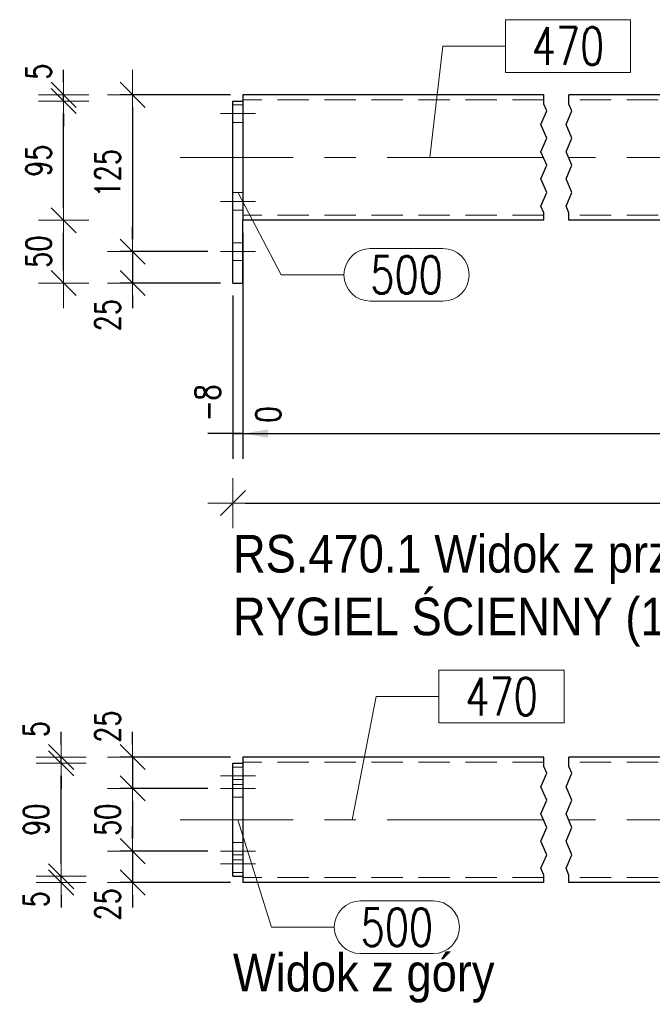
# Model space of a CAD drawing. Header units: millimetres. Extents: x -877 to 135, y 14151 to 14821.
# Tile 33 of 46: x -202 to -151, y 14548 to 14626. Entities that reach past the tile are written whole.
import ezdxf

# ---------------------------------------------------------------- set-up
doc = ezdxf.new("R2010")
doc.units = ezdxf.units.MM
doc.header["$LTSCALE"] = 10
doc.linetypes.add('HIDDEN', pattern=[0.375, 0.25, -0.125])
doc.linetypes.add('MITTE', pattern=[2, 1.25, -0.25, 0.25, -0.25])
doc.layers.get('Defpoints').update_dxf_attribs({"color": 1})
for name, color, linetype, lineweight in [('PS_DIM', 4, 'Continuous', 13), ('PS_Hidden', 2, 'HIDDEN', 9), ('PS_Mid', 5, 'MITTE', 15), ('PS_Pos', 1, 'Continuous', 15), ('PS_Shape', 161, 'Continuous', 30), ('PS_SOLID', 7, 'Continuous', 30), ('PS_TEXT', 3, 'Continuous', 18)]:
    doc.layers.add(name, color=color, linetype=linetype, lineweight=lineweight)
doc.styles.add('gil', font='txt', dxfattribs={"width": 0.9})
doc.styles.add('simplex', font='simplex.shx', dxfattribs={"width": 0.75})
doc.dimstyles.new('1_10_GŁ_DS1-LS10', dxfattribs={"dimtxt": 2, "dimasz": 2, "dimexe": 2, "dimexo": 1, "dimgap": 1, "dimtad": 1, "dimjust": 4, "dimdec": 0, "dimlfac": 10, "dimtxsty": 'simplex', "dimblk1": 'NONE', "dimsah": 1, "dimcen": 2, "dimclrd": 256, "dimclre": 256, "dimclrt": 3, "dimadec": 1, "dimazin": 0, "dimtfac": 1, "dimtdec": 0, "dimtmove": 2, "dimatfit": 3, "dimfxl": 1, "dimarcsym": 0})
doc.dimstyles.new('1_10_PRZ', dxfattribs={"dimtxt": 2, "dimasz": 1, "dimexe": 2, "dimexo": 5, "dimgap": 1, "dimtad": 1, "dimdec": 0, "dimlfac": 10, "dimtxsty": 'simplex', "dimblk": 'dimznak', "dimcen": 2, "dimse1": 1, "dimse2": 1, "dimclrt": 3, "dimadec": 1, "dimazin": 0, "dimtfac": 1, "dimtdec": 0, "dimtix": 1, "dimtmove": 2, "dimatfit": 3, "dimldrblk": 'dim-grot', "dimfxl": 1, "dimarcsym": 0})
doc.dimstyles.new('1_10_PRZ_DS1-LS10', dxfattribs={"dimtxt": 2, "dimasz": 1, "dimexe": 2, "dimexo": 5, "dimgap": 1, "dimtad": 1, "dimdec": 0, "dimlfac": 10, "dimtxsty": 'simplex', "dimblk": 'dimznak', "dimcen": 2, "dimse1": 1, "dimse2": 1, "dimclrt": 3, "dimadec": 1, "dimazin": 0, "dimtfac": 1, "dimtdec": 0, "dimtix": 1, "dimtmove": 2, "dimatfit": 3, "dimldrblk": 'dim-grot', "dimfxl": 1, "dimarcsym": 0})
doc.dimstyles.new('1_10_SC', dxfattribs={"dimtxt": 2, "dimasz": 1, "dimexe": 1, "dimexo": 1, "dimgap": 1, "dimtad": 1, "dimdec": 0, "dimlfac": 10, "dimtxsty": 'simplex', "dimblk": 'dimznak', "dimcen": 2, "dimclrd": 256, "dimclre": 256, "dimclrt": 3, "dimadec": 1, "dimazin": 0, "dimtfac": 1, "dimtdec": 0, "dimtix": 1, "dimtmove": 2, "dimatfit": 3, "dimldrblk": 'dim-grot', "dimfxl": 1, "dimarcsym": 0})
doc.dimstyles.new('średnice', dxfattribs={"dimtxt": 2, "dimasz": 2.5, "dimexe": 1, "dimexo": 1, "dimgap": 1, "dimtad": 1, "dimdec": 0, "dimlfac": 10, "dimtxsty": 'simplex', "dimcen": 2, "dimclrd": 256, "dimclre": 256, "dimclrt": 3, "dimadec": 1, "dimazin": 0, "dimtfac": 1, "dimtdec": 0, "dimtix": 1, "dimtmove": 1, "dimatfit": 0, "dimfxl": 1, "dimarcsym": 0})

# ---------------------------------------------------------------- blocks, each defined once
blk = doc.blocks.new('*D499')
at = {"layer": 'Defpoints', "color": 0, "transparency": 16777216}
for p in [(-184.061, 14610.247), (-184.861, 14605.247), (-184.061, 14593.247)]:
    blk.add_point(p, dxfattribs=at)
at = {"layer": 'PS_DIM', "lineweight": -2, "transparency": 16777216}
for p, q in [((-184.061, 14609.247), (-184.061, 14591.247)), ((-184.861, 14604.247), (-184.861, 14591.247)), ((-184.861, 14593.247), (-186.861, 14593.247)), ((-184.861, 14593.247), (-184.061, 14593.247)), ((-182.061, 14593.247), (-180.061, 14593.247))]:
    blk.add_line(p, q, dxfattribs=at)
at = {"layer": 'PS_DIM', "transparency": 16777216}
blk.add_solid([(-182.061, 14593.58), (-182.061, 14592.914), (-184.061, 14593.247)], dxfattribs=at)
at = {"layer": 'PS_DIM', "color": 3, "transparency": 16777216, "insert": (-186.881, 14595.696), "char_height": 2, "attachment_point": 5, "rotation": 90, "style": 'simplex'}
blk.add_mtext('-8', dxfattribs=at)
blk = doc.blocks.new('_None')
blk = doc.blocks.new('*D500')
at = {"layer": 'Defpoints', "color": 0, "transparency": 16777216}
for p in [(-184.061, 14610.247), (-184.061, 14605.247), (-184.061, 14593.247)]:
    blk.add_point(p, dxfattribs=at)
at = {"layer": 'PS_DIM', "lineweight": -2, "transparency": 16777216}
for p, q in [((-184.061, 14609.247), (-184.061, 14591.247)), ((-184.061, 14604.247), (-184.061, 14591.247)), ((-184.061, 14593.247), (-186.061, 14593.247)), ((-182.061, 14593.247), (-180.061, 14593.247))]:
    blk.add_line(p, q, dxfattribs=at)
at = {"layer": 'PS_DIM', "transparency": 16777216}
blk.add_solid([(-182.061, 14593.58), (-182.061, 14592.914), (-184.061, 14593.247)], dxfattribs=at)
at = {"layer": 'PS_DIM', "color": 3, "transparency": 16777216, "insert": (-182.041, 14594.767), "char_height": 2, "attachment_point": 5, "rotation": 90, "style": 'simplex'}
blk.add_mtext('0', dxfattribs=at)
blk = doc.blocks.new('*D501')
at = {"layer": 'Defpoints', "color": 0, "transparency": 16777216}
for p in [(-184.061, 14610.247), (-133.465, 14610.247), (-133.465, 14593.247)]:
    blk.add_point(p, dxfattribs=at)
at = {"layer": 'PS_DIM', "lineweight": -2, "transparency": 16777216}
for p, q in [((-184.061, 14609.247), (-184.061, 14591.247)), ((-133.465, 14609.247), (-133.465, 14591.247)), ((-184.061, 14593.247), (-135.465, 14593.247))]:
    blk.add_line(p, q, dxfattribs=at)
at = {"layer": 'PS_DIM', "transparency": 16777216}
blk.add_solid([(-135.465, 14593.58), (-135.465, 14592.914), (-133.465, 14593.247)], dxfattribs=at)
at = {"layer": 'PS_DIM', "color": 3, "transparency": 16777216, "insert": (-135.485, 14596.196), "char_height": 2, "attachment_point": 5, "rotation": 90, "style": 'simplex'}
blk.add_mtext('870', dxfattribs=at)
blk = doc.blocks.new('*D502')
at = {"layer": 'Defpoints', "color": 0, "transparency": 16777216}
for p in [(-184.061, 14610.247), (-105.947, 14610.247), (-105.947, 14593.247)]:
    blk.add_point(p, dxfattribs=at)
at = {"layer": 'PS_DIM', "lineweight": -2, "transparency": 16777216}
for p, q in [((-184.061, 14609.247), (-184.061, 14591.247)), ((-105.947, 14609.247), (-105.947, 14591.247)), ((-184.061, 14593.247), (-107.947, 14593.247))]:
    blk.add_line(p, q, dxfattribs=at)
at = {"layer": 'PS_DIM', "transparency": 16777216}
blk.add_solid([(-107.947, 14593.58), (-107.947, 14592.914), (-105.947, 14593.247)], dxfattribs=at)
at = {"layer": 'PS_DIM', "color": 3, "transparency": 16777216, "insert": (-107.967, 14596.624), "char_height": 2, "attachment_point": 5, "rotation": 90, "style": 'simplex'}
blk.add_mtext('1145', dxfattribs=at)
blk = doc.blocks.new('dimznak')
at = {"color": 0}
for points in [[(0, 2), (0, -2)], [(-2, 0), (2, 0)]]:
    blk.add_lwpolyline(points, dxfattribs=at)
at = {"color": 2}
blk.add_lwpolyline([(1, 1), (-1, -1)], dxfattribs=at)
blk = doc.blocks.new('*D506')
at = {"layer": 'Defpoints', "color": 0, "transparency": 16777216}
for p in [(-184.061, 14620.247), (-192.861, 14607.747), (-185.861, 14607.747)]:
    blk.add_point(p, dxfattribs=at)
at = {"layer": 'PS_DIM', "lineweight": -2, "transparency": 16777216}
for p, q in [((-185.061, 14620.247), (-193.861, 14620.247)), ((-192.861, 14619.247), (-192.861, 14608.747)), ((-186.861, 14607.747), (-193.861, 14607.747))]:
    blk.add_line(p, q, dxfattribs=at)
for p, rotation in [((-192.861, 14620.247), 90), ((-192.861, 14607.747), 270)]:
    blk.add_blockref('dimznak', p, dxfattribs=dict(at, rotation=rotation))
at = {"layer": 'PS_DIM', "color": 3, "transparency": 16777216, "insert": (-194.861, 14613.997), "char_height": 2, "attachment_point": 5, "rotation": 90, "style": 'simplex'}
blk.add_mtext('125', dxfattribs=at)
blk = doc.blocks.new('dim-grot')
blk.add_hatch(color=256).paths.add_polyline_path([(0, 0), (-2, 0.5), (-2, -0.5)])
blk.add_lwpolyline([(0, 0), (-2, 0.5), (-2, -0.5), (0, 0)])
blk = doc.blocks.new('*D507')
at = {"layer": 'Defpoints', "color": 0, "transparency": 16777216}
for p in [(-185.861, 14607.747), (-192.861, 14605.247), (-184.861, 14605.247)]:
    blk.add_point(p, dxfattribs=at)
at = {"layer": 'PS_DIM', "lineweight": -2, "transparency": 16777216}
for p, q in [((-192.861, 14608.747), (-192.861, 14609.747)), ((-186.861, 14607.747), (-193.861, 14607.747)), ((-192.861, 14607.747), (-192.861, 14605.247)), ((-185.861, 14605.247), (-193.861, 14605.247)), ((-192.861, 14604.247), (-192.861, 14603.247))]:
    blk.add_line(p, q, dxfattribs=at)
for p, rotation in [((-192.861, 14607.747), 270), ((-192.861, 14605.247), 90)]:
    blk.add_blockref('dimznak', p, dxfattribs=dict(at, rotation=rotation))
at = {"layer": 'PS_DIM', "color": 3, "transparency": 16777216, "insert": (-194.861, 14602.684), "char_height": 2, "attachment_point": 5, "rotation": 90, "style": 'simplex'}
blk.add_mtext('25', dxfattribs=at)
blk = doc.blocks.new('*D508')
at = {"layer": 'Defpoints', "color": 0, "transparency": 16777216}
for p in [(-198.364, 14610.247), (-184.061, 14610.247), (-184.061, 14605.247)]:
    blk.add_point(p, dxfattribs=at)
at = {"layer": 'PS_DIM', "color": 0, "lineweight": -2, "transparency": 16777216}
blk.add_line((-198.364, 14606.247), (-198.364, 14609.247), dxfattribs=at)
for p, rotation in [((-198.364, 14610.247), 90), ((-198.364, 14605.247), 270)]:
    blk.add_blockref('dimznak', p, dxfattribs=dict(at, rotation=rotation))
at = {"layer": 'PS_DIM', "color": 3, "transparency": 16777216, "insert": (-200.364, 14607.747), "char_height": 2, "attachment_point": 5, "rotation": 90, "style": 'simplex'}
blk.add_mtext('50', dxfattribs=at)
blk = doc.blocks.new('*D509')
at = {"layer": 'Defpoints', "color": 0, "transparency": 16777216}
for p in [(-198.364, 14619.747), (-184.861, 14619.747), (-184.061, 14610.247)]:
    blk.add_point(p, dxfattribs=at)
at = {"layer": 'PS_DIM', "color": 0, "lineweight": -2, "transparency": 16777216}
blk.add_line((-198.364, 14611.247), (-198.364, 14618.747), dxfattribs=at)
for p, rotation in [((-198.364, 14619.747), 90), ((-198.364, 14610.247), 270)]:
    blk.add_blockref('dimznak', p, dxfattribs=dict(at, rotation=rotation))
at = {"layer": 'PS_DIM', "color": 3, "transparency": 16777216, "insert": (-200.364, 14614.997), "char_height": 2, "attachment_point": 5, "rotation": 90, "style": 'simplex'}
blk.add_mtext('95', dxfattribs=at)
blk = doc.blocks.new('*D510')
at = {"layer": 'Defpoints', "color": 0, "transparency": 16777216}
for p in [(-198.364, 14620.247), (-184.061, 14620.247), (-184.861, 14619.747)]:
    blk.add_point(p, dxfattribs=at)
at = {"layer": 'PS_DIM', "color": 0, "lineweight": -2, "transparency": 16777216}
for p, q in [((-198.364, 14621.247), (-198.364, 14622.247)), ((-198.364, 14619.747), (-198.364, 14620.247)), ((-198.364, 14618.747), (-198.364, 14617.747))]:
    blk.add_line(p, q, dxfattribs=at)
for p, rotation in [((-198.364, 14620.247), 270), ((-198.364, 14619.747), 90)]:
    blk.add_blockref('dimznak', p, dxfattribs=dict(at, rotation=rotation))
at = {"layer": 'PS_DIM', "color": 3, "transparency": 16777216, "insert": (-200.364, 14622.093), "char_height": 2, "attachment_point": 5, "rotation": 90, "style": 'simplex'}
blk.add_mtext('5', dxfattribs=at)
blk = doc.blocks.new('*D511')
at = {"layer": 'Defpoints', "color": 0, "transparency": 16777216}
for p in [(-132.828, 14573.435), (-124.888, 14572.023), (-158.061, 14567.469), (-133.465, 14567.469), (-105.947, 14567.469)]:
    blk.add_point(p, dxfattribs=at)
at = {"layer": 'PS_DIM', "lineweight": -2, "transparency": 16777216}
blk.add_line((-132.722, 14574.429), (-132.328, 14578.119), dxfattribs=at)
blk.add_arc((-133.465, 14567.469), 9.711, 14.7915, 69.11649, dxfattribs=at)
at = {"layer": 'PS_DIM', "transparency": 16777216}
for points in [[(-130.1, 14576.137), (-129.906, 14576.947), (-132.434, 14577.125)], [(-123.663, 14570.002), (-124.489, 14569.895), (-123.754, 14567.469)]]:
    blk.add_solid(points, dxfattribs=at)
at = {"layer": 'PS_DIM', "color": 3, "transparency": 16777216, "insert": (-124.614, 14575.425), "char_height": 2, "attachment_point": 5, "rotation": 311.954, "style": 'simplex'}
blk.add_mtext('83,9°', dxfattribs=at)
blk = doc.blocks.new('*D513')
at = {"layer": 'Defpoints', "color": 0, "transparency": 16777216}
for p in [(-184.061, 14567.469), (-192.861, 14564.969), (-185.861, 14564.969)]:
    blk.add_point(p, dxfattribs=at)
at = {"layer": 'PS_DIM', "lineweight": -2, "transparency": 16777216}
for p, q in [((-192.861, 14568.469), (-192.861, 14569.469)), ((-185.061, 14567.469), (-193.861, 14567.469)), ((-192.861, 14567.469), (-192.861, 14564.969)), ((-186.861, 14564.969), (-193.861, 14564.969)), ((-192.861, 14563.969), (-192.861, 14562.969))]:
    blk.add_line(p, q, dxfattribs=at)
for p, rotation in [((-192.861, 14567.469), 270), ((-192.861, 14564.969), 90)]:
    blk.add_blockref('dimznak', p, dxfattribs=dict(at, rotation=rotation))
at = {"layer": 'PS_DIM', "color": 3, "transparency": 16777216, "insert": (-194.861, 14569.893), "char_height": 2, "attachment_point": 5, "rotation": 90, "style": 'simplex'}
blk.add_mtext('25', dxfattribs=at)
blk = doc.blocks.new('*D514')
at = {"layer": 'Defpoints', "color": 0, "transparency": 16777216}
for p in [(-185.861, 14564.969), (-192.861, 14559.969), (-185.861, 14559.969)]:
    blk.add_point(p, dxfattribs=at)
at = {"layer": 'PS_DIM', "lineweight": -2, "transparency": 16777216}
for p, q in [((-186.861, 14564.969), (-193.861, 14564.969)), ((-192.861, 14563.969), (-192.861, 14560.969)), ((-186.861, 14559.969), (-193.861, 14559.969))]:
    blk.add_line(p, q, dxfattribs=at)
for p, rotation in [((-192.861, 14564.969), 90), ((-192.861, 14559.969), 270)]:
    blk.add_blockref('dimznak', p, dxfattribs=dict(at, rotation=rotation))
at = {"layer": 'PS_DIM', "color": 3, "transparency": 16777216, "insert": (-194.861, 14562.469), "char_height": 2, "attachment_point": 5, "rotation": 90, "style": 'simplex'}
blk.add_mtext('50', dxfattribs=at)
blk = doc.blocks.new('*D515')
at = {"layer": 'Defpoints', "color": 0, "transparency": 16777216}
for p in [(-185.861, 14559.969), (-192.861, 14557.469), (-184.061, 14557.469)]:
    blk.add_point(p, dxfattribs=at)
at = {"layer": 'PS_DIM', "lineweight": -2, "transparency": 16777216}
for p, q in [((-192.861, 14560.969), (-192.861, 14561.969)), ((-186.861, 14559.969), (-193.861, 14559.969)), ((-192.861, 14559.969), (-192.861, 14557.469)), ((-185.061, 14557.469), (-193.861, 14557.469)), ((-192.861, 14556.469), (-192.861, 14555.469))]:
    blk.add_line(p, q, dxfattribs=at)
for p, rotation in [((-192.861, 14559.969), 270), ((-192.861, 14557.469), 90)]:
    blk.add_blockref('dimznak', p, dxfattribs=dict(at, rotation=rotation))
at = {"layer": 'PS_DIM', "color": 3, "transparency": 16777216, "insert": (-194.861, 14555.731), "char_height": 2, "attachment_point": 5, "rotation": 90, "style": 'simplex'}
blk.add_mtext('25', dxfattribs=at)
blk = doc.blocks.new('*D516')
at = {"layer": 'Defpoints', "color": 0, "transparency": 16777216}
for p in [(-198.56, 14557.969), (-184.861, 14557.969), (-184.061, 14557.469)]:
    blk.add_point(p, dxfattribs=at)
at = {"layer": 'PS_DIM', "color": 0, "lineweight": -2, "transparency": 16777216}
for p, q in [((-198.56, 14558.969), (-198.56, 14559.969)), ((-198.56, 14557.469), (-198.56, 14557.969)), ((-198.56, 14556.469), (-198.56, 14555.469))]:
    blk.add_line(p, q, dxfattribs=at)
for p, rotation in [((-198.56, 14557.969), 270), ((-198.56, 14557.469), 90)]:
    blk.add_blockref('dimznak', p, dxfattribs=dict(at, rotation=rotation))
at = {"layer": 'PS_DIM', "color": 3, "transparency": 16777216, "insert": (-200.56, 14556.134), "char_height": 2, "attachment_point": 5, "rotation": 90, "style": 'simplex'}
blk.add_mtext('5', dxfattribs=at)
blk = doc.blocks.new('*D517')
at = {"layer": 'Defpoints', "color": 0, "transparency": 16777216}
for p in [(-198.56, 14566.969), (-184.861, 14566.969), (-184.861, 14557.969)]:
    blk.add_point(p, dxfattribs=at)
at = {"layer": 'PS_DIM', "color": 0, "lineweight": -2, "transparency": 16777216}
blk.add_line((-198.56, 14558.969), (-198.56, 14565.969), dxfattribs=at)
for p, rotation in [((-198.56, 14566.969), 90), ((-198.56, 14557.969), 270)]:
    blk.add_blockref('dimznak', p, dxfattribs=dict(at, rotation=rotation))
at = {"layer": 'PS_DIM', "color": 3, "transparency": 16777216, "insert": (-200.56, 14562.469), "char_height": 2, "attachment_point": 5, "rotation": 90, "style": 'simplex'}
blk.add_mtext('90', dxfattribs=at)
blk = doc.blocks.new('*D518')
at = {"layer": 'Defpoints', "color": 0, "transparency": 16777216}
for p in [(-198.56, 14567.469), (-184.861, 14566.969), (-184.061, 14567.469)]:
    blk.add_point(p, dxfattribs=at)
at = {"layer": 'PS_DIM', "color": 0, "lineweight": -2, "transparency": 16777216}
for p, q in [((-198.56, 14568.469), (-198.56, 14569.469)), ((-198.56, 14566.969), (-198.56, 14567.469)), ((-198.56, 14565.969), (-198.56, 14564.969))]:
    blk.add_line(p, q, dxfattribs=at)
for p, rotation in [((-198.56, 14567.469), 270), ((-198.56, 14566.969), 90)]:
    blk.add_blockref('dimznak', p, dxfattribs=dict(at, rotation=rotation))
at = {"layer": 'PS_DIM', "color": 3, "transparency": 16777216, "insert": (-200.56, 14569.691), "char_height": 2, "attachment_point": 5, "rotation": 90, "style": 'simplex'}
blk.add_mtext('5', dxfattribs=at)
blk = doc.blocks.new('*D574')
at = {"layer": 'Defpoints', "color": 0, "transparency": 16777216}
for p in [(-105.947, 14610.247), (-184.861, 14605.247), (-105.947, 14587.706)]:
    blk.add_point(p, dxfattribs=at)
at = {"layer": 'PS_DIM', "color": 0, "lineweight": -2, "transparency": 16777216}
blk.add_line((-183.861, 14587.706), (-106.947, 14587.706), dxfattribs=at)
at = {"layer": 'PS_DIM', "color": 0, "lineweight": -2, "transparency": 16777216, "rotation": 180}
blk.add_blockref('dimznak', (-184.861, 14587.706), dxfattribs=at)
at = {"layer": 'PS_DIM', "color": 0, "lineweight": -2, "transparency": 16777216}
blk.add_blockref('dimznak', (-105.947, 14587.706), dxfattribs=at)
at = {"layer": 'PS_DIM', "color": 3, "transparency": 16777216, "insert": (-145.404, 14589.746), "char_height": 2, "attachment_point": 5, "style": 'simplex'}
blk.add_mtext('1153', dxfattribs=at)
blk = doc.blocks.new('*X1018')
at = {"color": 1}
for p, q in [((-160.061, 14619.504), (-160.061, 14620.247)), ((-158.061, 14619.504), (-158.061, 14620.247)), ((-159.832, 14618.962), (-160.061, 14619.504)), ((-157.832, 14618.962), (-158.061, 14619.504)), ((-160.29, 14617.879), (-159.832, 14618.962)), ((-158.29, 14617.879), (-157.832, 14618.962)), ((-159.832, 14616.795), (-160.29, 14617.879)), ((-157.832, 14616.795), (-158.29, 14617.879)), ((-160.29, 14615.712), (-159.832, 14616.795)), ((-158.29, 14615.712), (-157.832, 14616.795)), ((-159.832, 14614.628), (-160.29, 14615.712)), ((-157.832, 14614.628), (-158.29, 14615.712)), ((-160.29, 14613.544), (-159.832, 14614.628)), ((-158.29, 14613.544), (-157.832, 14614.628)), ((-159.832, 14612.461), (-160.29, 14613.544)), ((-157.832, 14612.461), (-158.29, 14613.544)), ((-160.29, 14611.377), (-159.832, 14612.461)), ((-158.29, 14611.377), (-157.832, 14612.461)), ((-160.061, 14610.835), (-160.29, 14611.377)), ((-160.061, 14610.247), (-160.061, 14610.835)), ((-158.061, 14610.835), (-158.29, 14611.377)), ((-158.061, 14610.247), (-158.061, 14610.835))]:
    blk.add_line(p, q, dxfattribs=at)
at = {"layer": 'PS_Hidden', "color": 2, "linetype": 'HIDDEN'}
for p, q in [((-184.061, 14619.447), (-184.861, 14619.447)), ((-160.061, 14619.847), (-184.061, 14619.847)), ((-105.947, 14619.847), (-158.061, 14619.847)), ((-184.061, 14618.047), (-184.861, 14618.047)), ((-184.061, 14612.447), (-184.861, 14612.447)), ((-184.061, 14611.047), (-184.861, 14611.047)), ((-160.061, 14610.647), (-184.061, 14610.647)), ((-105.947, 14610.647), (-158.061, 14610.647)), ((-184.861, 14608.447), (-184.061, 14608.447)), ((-184.861, 14607.047), (-184.061, 14607.047))]:
    blk.add_line(p, q, dxfattribs=at)
at = {"layer": 'PS_Mid', "color": 5, "linetype": 'MITTE'}
for p, q in [((-185.861, 14618.747), (-183.061, 14618.747)), ((-185.861, 14618.747), (-183.061, 14618.747)), ((-160.061, 14615.247), (-189.061, 14615.247)), ((-100.947, 14615.247), (-158.061, 14615.247)), ((-185.861, 14611.747), (-183.061, 14611.747)), ((-185.861, 14611.747), (-183.061, 14611.747)), ((-183.061, 14607.747), (-185.861, 14607.747)), ((-183.061, 14607.747), (-185.861, 14607.747))]:
    blk.add_line(p, q, dxfattribs=at)
at = {"layer": 'PS_SOLID', "color": 7, "linetype": 'Continuous'}
for p, q in [((-184.061, 14620.247), (-184.061, 14610.247)), ((-160.061, 14620.247), (-184.061, 14620.247)), ((-105.947, 14620.247), (-158.061, 14620.247)), ((-184.861, 14605.247), (-184.861, 14619.747)), ((-184.861, 14619.747), (-184.061, 14619.747)), ((-184.061, 14605.247), (-184.061, 14610.247)), ((-160.061, 14610.247), (-184.061, 14610.247)), ((-105.947, 14610.247), (-158.061, 14610.247)), ((-184.861, 14605.247), (-184.061, 14605.247))]:
    blk.add_line(p, q, dxfattribs=at)
blk = doc.blocks.new('*X1019')
at = {"color": 1}
for p, q in [((-153.141, 14626.232), (-163.127, 14626.232)), ((-163.127, 14626.232), (-163.127, 14622.032)), ((-153.141, 14622.032), (-153.141, 14626.232)), ((-169.15, 14615.247), (-168.127, 14624.132)), ((-168.127, 14624.132), (-163.127, 14624.132)), ((-163.127, 14622.032), (-153.141, 14622.032))]:
    blk.add_line(p, q, dxfattribs=at)
at = {"color": 30, "style": 'simplex', "width": 0.75}
blk.add_text('470', height=3, dxfattribs=at).set_placement((-161.027, 14622.632))
blk = doc.blocks.new('*X1021')
at = {"color": 1}
for p, q in [((-184.461, 14612.497), (-181.003, 14605.899)), ((-173.903, 14607.999), (-168.117, 14607.999)), ((-181.003, 14605.899), (-176.003, 14605.899)), ((-173.903, 14603.799), (-168.117, 14603.799))]:
    blk.add_line(p, q, dxfattribs=at)
for centre, start, end in [((-173.903, 14605.899), 90, 270), ((-168.117, 14605.899), 270, 90)]:
    blk.add_arc(centre, 2.1, start, end, dxfattribs=at)
at = {"color": 30, "style": 'simplex', "width": 0.75}
blk.add_text('500', height=3, dxfattribs=at).set_placement((-173.903, 14604.399))
blk = doc.blocks.new('*X1022')
at = {"color": 3, "style": 'gil', "width": 0.9}
for s, p in [('RS.470.1 Widok z przodu (Sc1:10)', (-184.861, 14582.173)), ('RYGIEL ŚCIENNY (1 x)', (-184.861, 14577.173))]:
    blk.add_text(s, height=3, dxfattribs=at).set_placement(p)
blk = doc.blocks.new('*X1026')
at = {"color": 1}
for p, q in [((-160.061, 14566.726), (-160.061, 14567.469)), ((-159.832, 14566.184), (-160.061, 14566.726)), ((-158.061, 14566.726), (-158.061, 14567.469)), ((-157.832, 14566.184), (-158.061, 14566.726)), ((-160.29, 14565.101), (-159.832, 14566.184)), ((-158.29, 14565.101), (-157.832, 14566.184)), ((-159.832, 14564.017), (-160.29, 14565.101)), ((-157.832, 14564.017), (-158.29, 14565.101)), ((-160.29, 14562.933), (-159.832, 14564.017)), ((-158.29, 14562.933), (-157.832, 14564.017)), ((-159.832, 14561.85), (-160.29, 14562.933)), ((-157.832, 14561.85), (-158.29, 14562.933)), ((-160.29, 14560.766), (-159.832, 14561.85)), ((-158.29, 14560.766), (-157.832, 14561.85)), ((-159.832, 14559.683), (-160.29, 14560.766)), ((-157.832, 14559.683), (-158.29, 14560.766)), ((-160.29, 14558.599), (-159.832, 14559.683)), ((-158.29, 14558.599), (-157.832, 14559.683)), ((-160.061, 14558.057), (-160.29, 14558.599)), ((-158.061, 14558.057), (-158.29, 14558.599)), ((-160.061, 14557.469), (-160.061, 14558.057)), ((-158.061, 14557.469), (-158.061, 14558.057))]:
    blk.add_line(p, q, dxfattribs=at)
at = {"layer": 'PS_Hidden', "color": 2, "linetype": 'HIDDEN'}
for p, q in [((-160.061, 14567.069), (-184.061, 14567.069)), ((-105.947, 14567.069), (-158.061, 14567.069)), ((-184.061, 14566.669), (-184.861, 14566.669)), ((-184.861, 14565.669), (-184.061, 14565.669)), ((-184.061, 14565.269), (-184.861, 14565.269)), ((-184.861, 14564.269), (-184.061, 14564.269)), ((-184.861, 14560.669), (-184.061, 14560.669)), ((-184.061, 14559.669), (-184.861, 14559.669)), ((-184.861, 14559.269), (-184.061, 14559.269)), ((-184.061, 14558.269), (-184.861, 14558.269)), ((-160.061, 14557.869), (-184.061, 14557.869)), ((-105.947, 14557.869), (-158.061, 14557.869))]:
    blk.add_line(p, q, dxfattribs=at)
at = {"layer": 'PS_Mid', "color": 5, "linetype": 'MITTE'}
for p, q in [((-185.861, 14565.969), (-183.061, 14565.969)), ((-185.861, 14565.969), (-183.061, 14565.969)), ((-183.061, 14564.969), (-185.861, 14564.969)), ((-160.061, 14562.469), (-189.061, 14562.469)), ((-100.947, 14562.469), (-158.061, 14562.469)), ((-183.061, 14559.969), (-185.861, 14559.969)), ((-185.861, 14558.969), (-183.061, 14558.969)), ((-185.861, 14558.969), (-183.061, 14558.969))]:
    blk.add_line(p, q, dxfattribs=at)
at = {"layer": 'PS_SOLID', "color": 7, "linetype": 'Continuous'}
for p, q in [((-184.861, 14557.969), (-184.861, 14566.969)), ((-184.861, 14566.969), (-184.061, 14566.969)), ((-184.061, 14567.469), (-184.061, 14557.469)), ((-160.061, 14567.469), (-184.061, 14567.469)), ((-105.947, 14567.469), (-158.061, 14567.469)), ((-184.861, 14557.969), (-184.061, 14557.969)), ((-160.061, 14557.469), (-184.061, 14557.469)), ((-105.947, 14557.469), (-158.061, 14557.469))]:
    blk.add_line(p, q, dxfattribs=at)
blk = doc.blocks.new('*X1027')
at = {"color": 1}
for p, q in [((-158.441, 14574.391), (-168.427, 14574.391)), ((-168.427, 14574.391), (-168.427, 14570.191)), ((-158.441, 14570.191), (-158.441, 14574.391)), ((-175.355, 14562.469), (-173.427, 14572.291)), ((-173.427, 14572.291), (-168.427, 14572.291)), ((-168.427, 14570.191), (-158.441, 14570.191))]:
    blk.add_line(p, q, dxfattribs=at)
at = {"color": 30, "style": 'simplex', "width": 0.75}
blk.add_text('470', height=3, dxfattribs=at).set_placement((-166.327, 14570.791))
blk = doc.blocks.new('*X1028')
at = {"color": 1}
for p, q in [((-184.461, 14562.469), (-181.776, 14553.903)), ((-174.676, 14556.003), (-168.891, 14556.003)), ((-181.776, 14553.903), (-176.776, 14553.903)), ((-174.676, 14551.803), (-168.891, 14551.803))]:
    blk.add_line(p, q, dxfattribs=at)
for centre, start, end in [((-174.676, 14553.903), 90, 270), ((-168.891, 14553.903), 270, 90)]:
    blk.add_arc(centre, 2.1, start, end, dxfattribs=at)
at = {"color": 30, "style": 'simplex', "width": 0.75}
blk.add_text('500', height=3, dxfattribs=at).set_placement((-174.676, 14552.403))
blk = doc.blocks.new('*X1030')
at = {"color": 3, "style": 'gil', "width": 0.9}
blk.add_text('Widok z góry', height=3, dxfattribs=at).set_placement((-184.861, 14548.784))

msp = doc.modelspace()

# ---------------------------------------------------------------- block references
at = {"layer": 'PS_Pos'}
for name in ['*X1019', '*X1021', '*X1027', '*X1028']:
    msp.add_blockref(name, (0, 0), dxfattribs=at)
at = {"layer": 'PS_Shape', "color": 20}
for name in ['*X1018', '*X1026']:
    msp.add_blockref(name, (0, 0), dxfattribs=at)
at = {"layer": 'PS_TEXT'}
for name in ['*X1022', '*X1030']:
    msp.add_blockref(name, (0, 0), dxfattribs=at)

# ---------------------------------------------------------------- dimensions: what is measured, and where the dimension line sits
at = {"layer": 'PS_DIM'}
for base, p1, p2, dimstyle, picture, middle in [((-198.364, 14620.247), (-184.861, 14619.747), (-184.061, 14620.247), '1_10_PRZ', '*D510', (-200.364, 14622.093)), ((-192.861, 14605.247), (-185.861, 14607.747), (-184.861, 14605.247), '1_10_SC', '*D507', (-194.861, 14602.684)), ((-192.861, 14564.969), (-184.061, 14567.469), (-185.861, 14564.969), '1_10_SC', '*D513', (-194.861, 14569.893)), ((-198.56, 14567.469), (-184.861, 14566.969), (-184.061, 14567.469), '1_10_PRZ', '*D518', (-200.56, 14569.691)), ((-192.861, 14557.469), (-185.861, 14559.969), (-184.061, 14557.469), '1_10_SC', '*D515', (-194.861, 14555.731)), ((-198.56, 14557.969), (-184.061, 14557.469), (-184.861, 14557.969), '1_10_PRZ', '*D516', (-200.56, 14556.134))]:
    dim = msp.add_linear_dim(base=base, p1=p1, p2=p2, angle=90, dimstyle=dimstyle, dxfattribs=at)
    dim.commit()
    dim.dimension.update_dxf_attribs({"geometry": picture, "text_midpoint": middle, "dimtype": 128})
for base, p1, p2, dimstyle, picture, middle in [((-198.364, 14619.747), (-184.061, 14610.247), (-184.861, 14619.747), '1_10_PRZ', '*D509', (-200.364, 14614.997)), ((-192.861, 14607.747), (-184.061, 14620.247), (-185.861, 14607.747), '1_10_SC', '*D506', (-194.861, 14613.997)), ((-198.364, 14610.247), (-184.061, 14605.247), (-184.061, 14610.247), '1_10_PRZ', '*D508', (-200.364, 14607.747)), ((-198.56, 14566.969), (-184.861, 14557.969), (-184.861, 14566.969), '1_10_PRZ', '*D517', (-200.56, 14562.469)), ((-192.861, 14559.969), (-185.861, 14564.969), (-185.861, 14559.969), '1_10_SC', '*D514', (-194.861, 14562.469))]:
    dim = msp.add_linear_dim(base=base, p1=p1, p2=p2, angle=90, dimstyle=dimstyle, dxfattribs=at)
    dim.commit()
    dim.dimension.update_dxf_attribs({"geometry": picture, "text_midpoint": middle})
for base, p1, p2, text, picture, middle in [((-184.061, 14593.247), (-184.861, 14605.247), (-184.061, 14610.247), '-8', '*D499', (-186.881, 14595.696)), ((-133.465, 14593.247), (-184.061, 14610.247), (-133.465, 14610.247), '870', '*D501', (-135.485, 14596.196)), ((-105.947, 14593.247), (-184.061, 14610.247), (-105.947, 14610.247), '1145', '*D502', (-107.967, 14596.624))]:
    dim = msp.add_linear_dim(base=base, p1=p1, p2=p2, text=text, dimstyle='1_10_GŁ_DS1-LS10', dxfattribs=at)
    dim.commit()
    dim.dimension.update_dxf_attribs({"geometry": picture, "text_midpoint": middle, "dimtype": 128, "text_rotation": 90})
dim = msp.add_linear_dim(base=(-105.947, 14587.706), p1=(-184.861, 14605.247), p2=(-105.947, 14610.247), text='1153', dimstyle='1_10_PRZ_DS1-LS10', dxfattribs=at)
dim.commit()
dim.dimension.update_dxf_attribs({"geometry": '*D574', "text_midpoint": (-145.404, 14589.746), "dimtype": 128})
dim = msp.add_linear_dim(base=(-184.061370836, 14593.247087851), p1=(-184.061370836, 14610.247087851), p2=(-184.061370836, 14605.247087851), dimstyle='1_10_GŁ_DS1-LS10', dxfattribs=at)
dim.commit()
dim.dimension.update_dxf_attribs({"geometry": '*D500', "text_midpoint": (-182.041370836, 14594.767087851), "dimtype": 128, "text_rotation": 90})
dim = msp.add_angular_dim_2l(base=(-124.888, 14572.023), line1=((-105.947, 14567.469), (-158.061, 14567.469)), line2=((-133.465, 14567.469), (-132.828, 14573.435)), dimstyle='średnice', dxfattribs=at)
dim.commit()
dim.dimension.update_dxf_attribs({"geometry": '*D511', "text_midpoint": (-124.614, 14575.425)})

doc.saveas('drawing.dxf')
